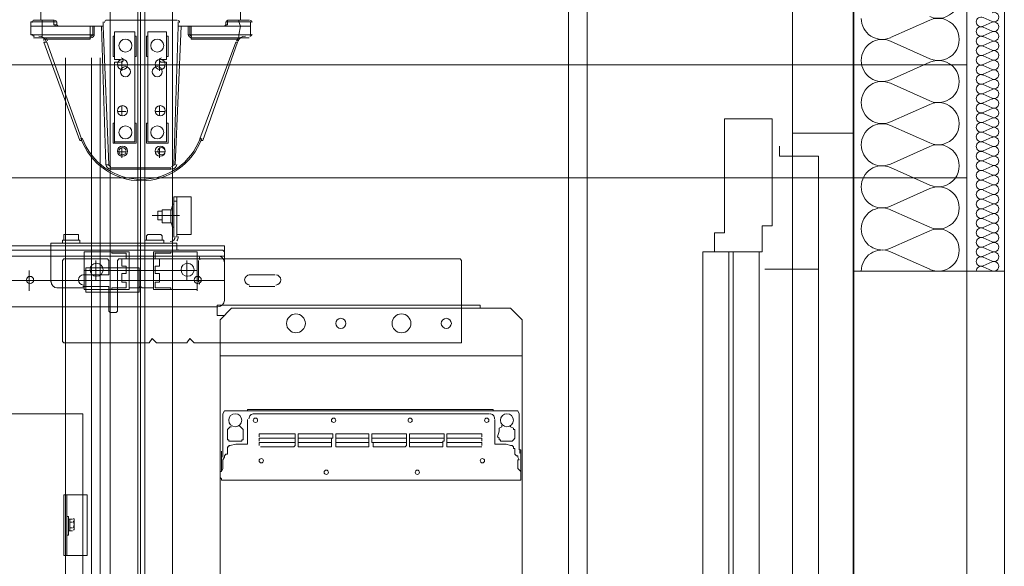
# Model space of a CAD drawing. Header units: millimetres. Extents: x 178516 to 426772, y -178579 to -115871.
# Tile 235 of 256: x 350924 to 352232, y -132645 to -131920. Entities that reach past the tile are written whole.
import ezdxf

# ---------------------------------------------------------------- set-up
doc = ezdxf.new("R2010")
doc.units = ezdxf.units.MM
doc.header["$MEASUREMENT"] = 0
doc.layers.get('0').update_dxf_attribs({"color": 252, "lineweight": 5})
for name, color, linetype, lineweight in [('Nowe_320-W Umeblowanie_Nr_pióra__103', 252, 'Continuous', 5), ('Nowe_320-W Umeblowanie_Nr_pióra__181', 252, 'Continuous', 5), ('Nowe_820-G Rysunki Obrazki_Nr_pióra__1', 252, 'Continuous', 5), ('Nowe_820-G Rysunki Obrazki_Nr_pióra__181', 252, 'Continuous', 5), ('Nowe_820-G Rysunki Obrazki_Nr_pióra__27', 252, 'Continuous', 5), ('Nowe_820-G Rysunki Obrazki_Nr_pióra__7', 252, 'Continuous', 5)]:
    doc.layers.add(name, color=color, linetype=linetype, lineweight=lineweight)

# ---------------------------------------------------------------- blocks, each defined once
blk = doc.blocks.new('podkład 20251118')
at = {"layer": 'Nowe_320-W Umeblowanie_Nr_pióra__103', "color": 252, "linetype": 'Continuous', "lineweight": 5}
for p, q in [((352081, -131943.6), (352133.5, -131920.3)), ((352133.5, -131971.6), (352081, -131948.3)), ((352081, -131999.5), (352133.5, -131976.3)), ((352133.5, -132027.5), (352081, -132004.2)), ((352081, -132055.5), (352133.5, -132032.2)), ((352133.5, -132083.4), (352081, -132060.2)), ((352081, -132111.4), (352133.5, -132088.1)), ((352133.5, -132139.3), (352081, -132116.1)), ((352081, -132167.3), (352133.5, -132144)), ((352133.5, -132195.3), (352081, -132172)), ((352081, -132223.2), (352133.5, -132200)), ((352133.5, -132251.2), (352081, -132227.9))]:
    blk.add_line(p, q, dxfattribs=at)
at = {"layer": 'Nowe_320-W Umeblowanie_Nr_pióra__103', "color": 252, "linetype": 'Continuous', "lineweight": 5, "extrusion": (0, 0, -1)}
for centre, start_param, end_param in [((352144.6, -131890), -0.412794, 3.554386), ((352069.9, -131918), 2.7288, 4.712389), ((352144.6, -131946), -0.412794, 3.554386), ((352069.9, -131973.9), -1.570796, 0.412793), ((352069.9, -131973.9), 2.7288, 4.712389), ((352144.6, -132001.9), -0.412794, 3.554386), ((352069.9, -132029.8), -1.570796, 0.412793), ((352069.9, -132029.8), 2.7288, 4.712389), ((352144.6, -132057.8), -0.412794, 3.554386), ((352069.9, -132085.8), -1.570796, 0.412793), ((352069.9, -132085.8), 2.7288, 4.712389), ((352144.6, -132113.7), -0.412794, 3.554386), ((352069.9, -132141.7), -1.570796, 0.412793), ((352069.9, -132141.7), 2.7288, 4.712389), ((352144.6, -132169.7), -0.412794, 3.554386), ((352069.9, -132197.6), -1.570796, 0.412793), ((352069.9, -132197.6), 2.7288, 4.712389), ((352144.6, -132225.6), -0.412794, 3.554386), ((352069.9, -132253.5), -1.570796, 0.412793)]:
    blk.add_ellipse(centre, major_axis=(0, 28), ratio=0.988745, start_param=start_param, end_param=end_param, dxfattribs=at)
at = {"layer": 'Nowe_320-W Umeblowanie_Nr_pióra__181', "color": 252, "linetype": 'Continuous', "lineweight": 5}
for p, q in [((352204, -131916.9), (352216.1, -131922.2)), ((352216.1, -131923.2), (352204, -131928.5)), ((352204, -131929.6), (352216.1, -131934.9)), ((352216.1, -131936), (352204, -131941.3)), ((352204, -131942.3), (352216.1, -131947.6)), ((352216.1, -131948.7), (352204, -131954)), ((352204, -131955.1), (352216.1, -131960.3)), ((352216.1, -131961.4), (352204, -131966.7)), ((352204, -131967.8), (352216.1, -131973.1)), ((352216.1, -131974.1), (352204, -131979.4)), ((352204, -131980.5), (352216.1, -131985.8)), ((352216.1, -131986.9), (352204, -131992.2)), ((352204, -131993.2), (352216.1, -131998.5)), ((352216.1, -131999.6), (352204, -132004.9)), ((352204, -132006), (352216.1, -132011.2)), ((352216.1, -132012.3), (352204, -132017.6)), ((352204, -132018.7), (352216.1, -132024)), ((352216.1, -132025), (352204, -132030.3)), ((352204, -132031.4), (352216.1, -132036.7)), ((352216.1, -132037.8), (352204, -132043.1)), ((352204, -132044.1), (352216.1, -132049.4)), ((352216.1, -132050.5), (352204, -132055.8)), ((352204, -132056.9), (352216.1, -132062.1)), ((352216.1, -132063.2), (352204, -132068.5)), ((352204, -132069.6), (352216.1, -132074.9)), ((352216.1, -132075.9), (352204, -132081.2)), ((352204, -132082.3), (352216.1, -132087.6)), ((352216.1, -132088.7), (352204, -132094)), ((352204, -132095), (352216.1, -132100.3)), ((352216.1, -132101.4), (352204, -132106.7)), ((352204, -132107.7), (352216.1, -132113)), ((352216.1, -132114.1), (352204, -132119.4)), ((352204, -132120.5), (352216.1, -132125.8)), ((352216.1, -132126.8), (352204, -132132.1)), ((352204, -132133.2), (352216.1, -132138.5)), ((352216.1, -132139.6), (352204, -132144.9)), ((352204, -132145.9), (352216.1, -132151.2)), ((352216.1, -132152.3), (352204, -132157.6)), ((352204, -132158.6), (352216.1, -132163.9)), ((352216.1, -132165), (352204, -132170.3)), ((352204, -132171.4), (352216.1, -132176.7)), ((352216.1, -132177.7), (352204, -132183)), ((352204, -132184.1), (352216.1, -132189.4)), ((352216.1, -132190.5), (352204, -132195.7)), ((352204, -132196.8), (352216.1, -132202.1)), ((352216.1, -132203.2), (352204, -132208.5)), ((352204, -132209.5), (352216.1, -132214.8)), ((352216.1, -132215.9), (352204, -132221.2)), ((352204, -132222.3), (352216.1, -132227.6)), ((352216.1, -132228.6), (352204, -132233.9)), ((352204, -132235), (352216.1, -132240.3)), ((352216.1, -132241.4), (352204, -132246.6)), ((352204, -132247.7), (352216.1, -132253))]:
    blk.add_line(p, q, dxfattribs=at)
for centre, major_axis, start_param, end_param in [((352218.6, -131916.3), (-6.38, 0), 1.158002, 5.125182), ((352201.4, -131922.7), (6.38, 0), 1.158003, 3.141593), ((352201.4, -131922.7), (6.38, 0), 3.141593, 5.125182), ((352218.6, -131929.1), (6.38, 0), 4.299595, 8.266775), ((352201.4, -131935.4), (6.38, 0), 1.158003, 3.141593), ((352201.4, -131935.4), (6.38, 0), 3.141593, 5.125182), ((352218.6, -131941.8), (-6.38, 0), 1.158002, 5.125182), ((352201.4, -131948.2), (-6.38, 0), 4.299596, 6.283185), ((352201.4, -131948.2), (6.38, 0), 3.141593, 5.125182), ((352218.6, -131954.5), (-6.38, 0), 1.158002, 5.125182), ((352201.4, -131960.9), (-6.38, 0), 4.299596, 6.283185), ((352201.4, -131960.9), (-6.38, 0), 0, 1.98359), ((352218.6, -131967.2), (-6.38, 0), 1.158002, 5.125182), ((352201.4, -131973.6), (6.38, 0), 1.158003, 3.141593), ((352201.4, -131973.6), (6.38, 0), 3.141593, 5.125182), ((352218.6, -131980), (6.38, 0), 4.299595, 8.266775), ((352201.4, -131986.3), (6.38, 0), 1.158003, 3.141593), ((352201.4, -131986.3), (6.38, 0), 3.141593, 5.125182), ((352218.6, -131992.7), (-6.38, 0), 1.158002, 5.125182), ((352201.4, -131999.1), (-6.38, 0), 4.299596, 6.283185), ((352201.4, -131999.1), (6.38, 0), 3.141593, 5.125182), ((352218.6, -132005.4), (-6.38, 0), 1.158002, 5.125182), ((352201.4, -132011.8), (-6.38, 0), 4.299596, 6.283185), ((352201.4, -132011.8), (-6.38, 0), 0, 1.98359), ((352218.6, -132018.1), (-6.38, 0), 1.158002, 5.125182), ((352201.4, -132024.5), (-6.38, 0), 4.299596, 6.283185), ((352201.4, -132024.5), (6.38, 0), 3.141593, 5.125182), ((352218.6, -132030.9), (6.38, 0), 4.299595, 8.266775), ((352201.4, -132037.2), (6.38, 0), 1.158003, 3.141593), ((352201.4, -132037.2), (6.38, 0), 3.141593, 5.125182), ((352201.4, -132050), (-6.38, 0), 4.299596, 6.283185), ((352218.6, -132043.6), (-6.38, 0), 1.158002, 5.125182), ((352201.4, -132050), (6.38, 0), 3.141593, 5.125182), ((352201.4, -132062.7), (-6.38, 0), 4.299596, 6.283185), ((352218.6, -132056.3), (-6.38, 0), 1.158002, 5.125182), ((352201.4, -132062.7), (-6.38, 0), 0, 1.98359), ((352201.4, -132075.4), (-6.38, 0), 4.299596, 6.283185), ((352218.6, -132069), (-6.38, 0), 1.158002, 5.125182), ((352201.4, -132075.4), (6.38, 0), 3.141593, 5.125182), ((352201.4, -132088.1), (6.38, 0), 1.158003, 3.141593), ((352218.6, -132081.8), (6.38, 0), 4.299595, 8.266775), ((352201.4, -132088.1), (6.38, 0), 3.141593, 5.125182), ((352201.4, -132100.9), (-6.38, 0), 4.299596, 6.283185), ((352218.6, -132094.5), (-6.38, 0), 1.158002, 5.125182), ((352201.4, -132100.9), (6.38, 0), 3.141593, 5.125182), ((352201.4, -132113.6), (-6.38, 0), 4.299596, 6.283185), ((352218.6, -132107.2), (-6.38, 0), 1.158002, 5.125182), ((352201.4, -132113.6), (-6.38, 0), 0, 1.98359), ((352201.4, -132126.3), (-6.38, 0), 4.299596, 6.283185), ((352218.6, -132119.9), (-6.38, 0), 1.158002, 5.125182), ((352201.4, -132126.3), (6.38, 0), 3.141593, 5.125182), ((352201.4, -132139), (6.38, 0), 1.158003, 3.141593), ((352218.6, -132132.7), (6.38, 0), 4.299595, 8.266775), ((352201.4, -132139), (6.38, 0), 3.141593, 5.125182), ((352201.4, -132151.7), (-6.38, 0), 4.299596, 6.283185), ((352218.6, -132145.4), (-6.38, 0), 1.158002, 5.125182), ((352201.4, -132151.7), (6.38, 0), 3.141593, 5.125182), ((352201.4, -132164.5), (-6.38, 0), 4.299596, 6.283185), ((352218.6, -132158.1), (-6.38, 0), 1.158002, 5.125182), ((352201.4, -132164.5), (-6.38, 0), 0, 1.98359), ((352201.4, -132177.2), (-6.38, 0), 4.299596, 6.283185), ((352218.6, -132170.8), (-6.38, 0), 1.158002, 5.125182), ((352201.4, -132177.2), (6.38, 0), 3.141593, 5.125182), ((352201.4, -132189.9), (6.38, 0), 1.158003, 3.141593), ((352218.6, -132183.6), (6.38, 0), 4.299595, 8.266775), ((352201.4, -132189.9), (6.38, 0), 3.141593, 5.125182), ((352201.4, -132202.6), (-6.38, 0), 4.299596, 6.283185), ((352218.6, -132196.3), (-6.38, 0), 1.158002, 5.125182), ((352201.4, -132202.6), (6.38, 0), 3.141593, 5.125182), ((352201.4, -132215.4), (-6.38, 0), 4.299596, 6.283185), ((352218.6, -132209), (-6.38, 0), 1.158002, 5.125182), ((352201.4, -132215.4), (-6.38, 0), 0, 1.98359), ((352201.4, -132228.1), (-6.38, 0), 4.299596, 6.283185), ((352218.6, -132221.7), (-6.38, 0), 1.158002, 5.125182), ((352201.4, -132228.1), (6.38, 0), 3.141593, 5.125182), ((352201.4, -132240.8), (6.38, 0), 1.158003, 3.141593), ((352218.6, -132234.5), (6.38, 0), 4.299595, 8.266775), ((352201.4, -132240.8), (6.38, 0), 3.141593, 5.125182), ((352201.4, -132253.5), (-6.38, 0), 4.299596, 6.283185), ((352218.6, -132247.2), (-6.38, 0), 1.158002, 5.125182)]:
    blk.add_ellipse(centre, major_axis=major_axis, ratio=0.997145, start_param=start_param, end_param=end_param, dxfattribs=at)
at = {"layer": 'Nowe_820-G Rysunki Obrazki_Nr_pióra__1', "color": 252, "linetype": 'Continuous', "lineweight": 5}
for p, q in [((352032.3, -138229.8), (352032.3, -130570.7)), ((352182.3, -138229.8), (352182.3, -130567.7)), ((352182.3, -131979.8), (349951.5, -131979.8)), ((352182.3, -132129.8), (349951.5, -132129.8)), ((352232.3, -132253.5), (352032.3, -132253.5))]:
    blk.add_line(p, q, dxfattribs=at)
at = {"layer": 'Nowe_820-G Rysunki Obrazki_Nr_pióra__181', "color": 252, "linetype": 'Continuous', "lineweight": 5}
for p, q in [((351044.6, -133533.4), (351044.6, -131029.8)), ((351081, -133533.4), (351081, -131029.8)), ((351090.6, -133533.4), (351090.6, -131029.8)), ((351127.1, -131029.8), (351127.1, -133533.4)), ((351653.2, -131636.5), (351653.2, -133637.1)), ((351678.2, -133637.1), (351678.2, -131636.5)), ((351084.9, -132076.2), (351084.9, -131859.2)), ((350952.4, -131920.6), (350952.4, -131905.3)), ((351217.4, -131920.6), (351217.4, -131905.3)), ((350939, -131922.6), (350939, -131928.3)), ((350939, -131922.6), (350954.3, -131922.6)), ((350942.8, -131920.6), (350969.7, -131920.6)), ((350954.3, -131920.6), (350954.3, -131922.6)), ((350954.3, -131922.6), (350969.7, -131922.6)), ((350954.3, -131922.6), (350954.3, -131928.3)), ((350969.7, -131920.6), (350969.7, -131922.6)), ((350969.7, -131926.4), (350969.7, -131922.6)), ((350969.7, -131922.6), (350973.5, -131922.6)), ((350973.5, -131926.4), (350973.5, -131922.6)), ((351035, -131928.3), (351035, -131922.6)), ((351038.8, -131920.6), (351132.9, -131920.6)), ((351134.8, -131922.6), (351134.8, -131928.3)), ((351198.2, -131922.6), (351198.2, -131926.4)), ((351198.2, -131922.6), (351200.1, -131922.6)), ((351200.1, -131920.6), (351228.9, -131920.6)), ((351200.1, -131920.6), (351200.1, -131922.6)), ((351200.1, -131922.6), (351215.4, -131922.6)), ((351200.1, -131922.6), (351200.1, -131926.4)), ((351215.4, -131920.6), (351215.4, -131922.6)), ((351215.4, -131922.6), (351217.4, -131928.3)), ((351215.4, -131922.6), (351230.8, -131922.6)), ((351230.8, -131922.6), (351230.8, -131928.3)), ((350939, -131928.3), (350939, -131939.8)), ((350954.3, -131928.3), (350939, -131928.3)), ((351035, -131928.3), (350954.3, -131928.3)), ((350954.3, -131928.3), (350954.3, -131939.8)), ((350973.5, -131926.4), (350969.7, -131926.4)), ((350971.6, -131926.4), (350969.7, -131926.4)), ((350971.6, -131928.3), (350971.6, -131926.4)), ((350975.4, -131928.3), (350971.6, -131928.3)), ((351017.7, -131939.8), (351017.7, -131928.3)), ((351021.5, -131939.8), (351021.5, -131928.3)), ((351023.4, -131939.8), (351023.4, -131928.3)), ((351033, -131928.3), (351038.8, -132112.6)), ((351035, -131928.3), (351042.6, -132112.6)), ((351077.2, -131936), (351050.3, -131936)), ((351050.3, -131936), (351050.3, -131972.5)), ((351077.2, -132081.9), (351077.2, -131936)), ((351084.9, -131930.2), (351084.9, -132135.7)), ((351094.5, -131936), (351119.4, -131936)), ((351094.5, -132081.9), (351094.5, -131936)), ((351119.4, -131936), (351119.4, -131972.5)), ((351129, -132112.6), (351134.8, -131928.3)), ((351131, -132112.6), (351138.6, -131928.3)), ((351217.4, -131928.3), (351134.8, -131928.3)), ((351148.2, -131928.3), (351148.2, -131939.8)), ((351150.2, -131928.3), (351150.2, -131939.8)), ((351152.1, -131928.3), (351152.1, -131939.8)), ((351198.2, -131928.3), (351196.2, -131928.3)), ((351198.2, -131926.4), (351200.1, -131926.4)), ((351200.1, -131926.4), (351198.2, -131926.4)), ((351198.2, -131926.4), (351198.2, -131928.3)), ((351217.4, -131928.3), (351215.4, -131939.8)), ((351217.4, -131928.3), (351230.8, -131928.3)), ((351230.8, -131928.3), (351230.8, -131939.8)), ((350954.3, -131939.8), (350939, -131939.8)), ((351017.7, -131943.7), (350942.8, -131943.7)), ((350948.6, -131943.7), (350956.2, -131943.7)), ((351017.7, -131939.8), (350954.3, -131939.8)), ((350954.3, -131943.7), (350954.3, -131939.8)), ((350956.2, -131943.7), (350956.2, -131945.6)), ((350956.2, -131945.6), (350958.2, -131945.6)), ((350958.2, -131945.6), (350956.2, -131945.6)), ((350956.2, -131945.6), (350956.2, -131947.5)), ((350956.2, -131949.4), (351004.2, -132080)), ((350960.1, -131949.4), (350956.2, -131949.4)), ((350958.2, -131945.6), (351017.7, -131945.6)), ((350960.1, -131949.4), (351006.2, -132078.1)), ((351017.7, -131945.6), (351017.7, -131939.8)), ((351021.5, -131939.8), (351017.7, -131939.8)), ((351023.4, -131939.8), (351021.5, -131939.8)), ((351048.4, -131941.8), (351050.3, -131941.8)), ((351048.4, -131941.8), (351048.4, -131968.6)), ((351050.3, -131941.8), (351050.3, -131968.6)), ((351077.2, -131941.8), (351079.1, -131941.8)), ((351079.1, -131968.6), (351079.1, -131941.8)), ((351094.5, -131941.8), (351092.6, -131941.8)), ((351092.6, -131941.8), (351092.6, -131968.6)), ((351121.4, -131941.8), (351119.4, -131941.8)), ((351121.4, -131968.6), (351121.4, -131941.8)), ((351121.4, -131968.6), (351121.4, -131941.8)), ((351148.2, -131939.8), (351150.2, -131939.8)), ((351152.1, -131939.8), (351150.2, -131939.8)), ((351215.4, -131939.8), (351152.1, -131939.8)), ((351152.1, -131945.6), (351152.1, -131939.8)), ((351228.9, -131943.7), (351152.1, -131943.7)), ((351152.1, -131945.6), (351213.5, -131945.6)), ((351163.6, -132078.1), (351211.6, -131949.4)), ((351167.4, -132080), (351213.5, -131949.4)), ((351211.6, -131949.4), (351213.5, -131949.4)), ((351213.5, -131945.6), (351215.4, -131945.6)), ((351213.5, -131945.6), (351213.5, -131947.5)), ((351213.5, -131947.5), (351215.4, -131947.5)), ((351215.4, -131943.7), (351215.4, -131939.8)), ((351230.8, -131939.8), (351215.4, -131939.8)), ((351215.4, -131945.6), (351215.4, -131943.7)), ((351215.4, -131943.7), (351223.1, -131943.7)), ((350985, -133533.4), (350985, -131970.6)), ((351019.6, -133533.4), (351019.6, -131970.6)), ((351031.1, -133533.4), (351031.1, -131970.6)), ((351050.3, -131968.6), (351048.4, -131968.6)), ((351050.3, -131972.5), (351058, -131972.5)), ((351058, -131976.3), (351050.3, -131976.3)), ((351050.3, -131976.3), (351050.3, -132081.9)), ((351059.9, -131974.4), (351059.9, -131987.8)), ((351077.2, -131968.6), (351079.1, -131968.6)), ((351094.5, -131968.6), (351092.6, -131968.6)), ((351109.8, -131974.4), (351109.8, -131987.8)), ((351119.4, -131972.5), (351111.8, -131972.5)), ((351111.8, -131976.3), (351119.4, -131976.3)), ((351121.4, -131968.6), (351119.4, -131968.6)), ((351119.4, -131976.3), (351119.4, -132081.9)), ((351054.2, -131980.2), (351065.7, -131980.2)), ((351117.5, -131980.2), (351104.1, -131980.2)), ((351084.9, -132227.8), (351084.9, -132010.9)), ((351054.2, -132041.6), (351065.7, -132041.6)), ((351059.9, -132033.9), (351059.9, -132047.4)), ((351117.5, -132041.6), (351104.1, -132041.6)), ((351109.8, -132033.9), (351109.8, -132047.4)), ((351048.4, -132057), (351050.3, -132057)), ((351048.4, -132057), (351048.4, -132083.8)), ((351050.3, -132057), (351050.3, -132083.8)), ((351077.2, -132057), (351079.1, -132057)), ((351079.1, -132083.8), (351079.1, -132057)), ((351094.5, -132057), (351092.6, -132057)), ((351092.6, -132057), (351092.6, -132083.8)), ((351121.4, -132057), (351119.4, -132057)), ((351121.4, -132083.8), (351121.4, -132057)), ((351121.4, -132083.8), (351121.4, -132057)), ((351006.2, -132080), (351004.2, -132080)), ((351006.2, -132078.1), (351006.2, -132080)), ((351050.3, -132081.9), (351077.2, -132081.9)), ((351119.4, -132081.9), (351094.5, -132081.9)), ((351163.6, -132078.1), (351165.5, -132078.1)), ((351165.5, -132078.1), (351165.5, -132080)), ((351165.5, -132080), (351167.4, -132080)), ((351079.1, -132083.8), (351048.4, -132083.8)), ((351054.2, -132095.4), (351065.7, -132095.4)), ((351059.9, -132089.6), (351059.9, -132103)), ((351121.4, -132083.8), (351092.6, -132083.8)), ((351117.5, -132095.4), (351104.1, -132095.4)), ((351109.8, -132089.6), (351109.8, -132103)), ((351042.6, -132112.6), (351038.8, -132112.6)), ((351044.6, -132116.5), (351125.2, -132116.5)), ((351044.6, -132118.4), (351044.6, -132116.5)), ((351044.6, -132118.4), (351125.2, -132118.4)), ((351125.2, -132116.5), (351125.2, -132118.4)), ((351131, -132112.6), (351129, -132112.6)), ((351129, -132208.6), (351129, -132154.9)), ((351129, -132154.9), (351129, -132160.6)), ((351129, -132154.9), (351152.1, -132154.9)), ((351129, -132160.6), (351132.9, -132160.6)), ((351132.9, -132204.8), (351132.9, -132154.9)), ((351152.1, -132154.9), (351152.1, -132156.8)), ((351152.1, -132172.2), (351152.1, -132154.9)), ((351152.1, -132164.5), (351152.1, -132156.8)), ((351084.9, -132174.1), (351084.9, -132300.8)), ((351107.9, -132174.1), (351107.9, -132176)), ((351113.7, -132174.1), (351107.9, -132174.1)), ((351113.7, -132189.4), (351113.7, -132172.2)), ((351125.2, -132172.2), (351113.7, -132172.2)), ((351127.1, -132166.4), (351125.2, -132174.1)), ((351125.2, -132189.4), (351125.2, -132172.2)), ((351127.1, -132195.2), (351127.1, -132164.5)), ((351127.1, -132164.5), (351129, -132164.5)), ((351132.9, -132168.3), (351132.9, -132193.3)), ((351152.1, -132176), (351152.1, -132164.5)), ((351152.1, -132187.5), (351152.1, -132172.2)), ((351084.9, -132400.6), (351084.9, -132183.7)), ((351100.2, -132179.8), (351136.7, -132179.8)), ((351107.9, -132185.6), (351107.9, -132176)), ((351107.9, -132176), (351107.9, -132185.6)), ((351113.7, -132185.6), (351107.9, -132185.6)), ((351152.1, -132185.6), (351152.1, -132176)), ((351152.1, -132195.2), (351152.1, -132185.6)), ((351125.2, -132189.4), (351113.7, -132189.4)), ((351127.1, -132195.2), (351125.2, -132187.5)), ((351127.1, -132195.2), (351129, -132195.2)), ((351152.1, -132204.8), (351152.1, -132187.5)), ((351152.1, -132202.9), (351152.1, -132195.2)), ((350981.2, -132212.5), (351004.2, -132212.5)), ((350981.2, -132216.3), (350981.2, -132212.5)), ((350983.1, -132204.8), (351002.3, -132204.8)), ((350983.1, -132206.7), (350983.1, -132204.8)), ((350983.1, -132206.7), (350983.1, -132212.5)), ((350983.1, -132212.5), (351002.3, -132212.5)), ((351002.3, -132206.7), (351002.3, -132204.8)), ((351002.3, -132212.5), (351002.3, -132206.7)), ((351004.2, -132216.3), (351004.2, -132212.5)), ((351090.6, -132216.3), (351090.6, -132212.5)), ((351090.6, -132212.5), (351115.6, -132212.5)), ((351092.6, -132206.7), (351094.5, -132204.8)), ((351092.6, -132212.5), (351092.6, -132206.7)), ((351092.6, -132212.5), (351113.7, -132212.5)), ((351094.5, -132204.8), (351111.8, -132204.8)), ((351113.7, -132206.7), (351111.8, -132204.8)), ((351113.7, -132212.5), (351113.7, -132206.7)), ((351115.6, -132216.3), (351115.6, -132212.5)), ((351132.9, -132204.8), (351132.9, -132208.6)), ((351152.1, -132204.8), (351132.9, -132204.8)), ((351152.1, -132204.8), (351152.1, -132202.9)), ((350900.6, -132220.2), (351194.3, -132220.2)), ((351194.3, -132225.9), (350900.6, -132225.9)), ((350965.8, -132216.3), (351132.9, -132216.3)), ((350965.8, -132268.2), (350965.8, -132216.3)), ((351132.9, -132216.3), (351132.9, -132225.9)), ((351196.2, -132220.2), (351194.3, -132220.2)), ((351194.3, -132225.9), (351196.2, -132227.8)), ((351196.2, -132293.1), (351196.2, -132220.2)), ((350908.2, -132233.6), (351196.2, -132233.6)), ((350981.2, -132239.4), (350983.1, -132237.4)), ((350981.2, -132346.9), (350981.2, -132239.4)), ((350983.1, -132237.4), (351040.7, -132237.4)), ((351046.5, -132227.8), (351010, -132227.8)), ((351010, -132277.8), (351010, -132227.8)), ((351025.4, -132266.2), (351025.4, -132239.4)), ((351040.7, -132237.4), (351042.6, -132239.4)), ((351042.6, -132239.4), (351042.6, -132258.6)), ((351046.5, -132227.8), (351046.5, -132229.8)), ((351046.5, -132227.8), (351069.5, -132227.8)), ((351065.7, -132229.8), (351046.5, -132229.8)), ((351054.2, -132239.4), (351056.1, -132237.4)), ((351054.2, -132306.6), (351054.2, -132239.4)), ((351056.1, -132237.4), (351509.2, -132237.4)), ((351059.9, -132247), (351059.9, -132237.4)), ((351065.7, -132237.4), (351059.9, -132237.4)), ((351065.7, -132237.4), (351065.7, -132229.8)), ((351069.5, -132277.8), (351069.5, -132227.8)), ((351069.5, -132227.8), (351069.5, -132277.8)), ((351102.2, -132227.8), (351102.2, -132277.8)), ((351102.2, -132277.8), (351102.2, -132227.8)), ((351102.2, -132227.8), (351159.8, -132227.8)), ((351104.1, -132229.8), (351104.1, -132237.4)), ((351104.1, -132229.8), (351125.2, -132229.8)), ((351104.1, -132237.4), (351109.8, -132237.4)), ((351109.8, -132237.4), (351109.8, -132247)), ((351125.2, -132227.8), (351125.2, -132229.8)), ((351146.3, -132266.2), (351146.3, -132239.4)), ((351159.8, -132227.8), (351159.8, -132277.8)), ((351161.7, -132268.2), (351161.7, -132239.4)), ((351509.2, -132237.4), (351511.1, -132239.4)), ((351511.1, -132239.4), (351511.1, -132348.8)), ((351011.9, -132249), (351083, -132249)), ((351011.9, -132281.6), (351011.9, -132249)), ((351065.7, -132247), (351059.9, -132247)), ((351065.7, -132256.6), (351065.7, -132247)), ((351083, -132249), (351083, -132281.6)), ((351104.1, -132247), (351104.1, -132256.6)), ((351104.1, -132247), (351109.8, -132247)), ((350937, -132252.8), (350937, -132279.7)), ((351042.6, -132258.6), (351008.1, -132258.6)), ((351159.8, -132252.8), (351010, -132252.8)), ((351059.9, -132268.2), (351059.9, -132256.6)), ((351065.7, -132256.6), (351059.9, -132256.6)), ((351104.1, -132256.6), (351109.8, -132256.6)), ((351109.8, -132256.6), (351109.8, -132268.2)), ((351159.8, -132252.8), (351159.8, -132279.7)), ((351263.4, -132258.6), (351228.9, -132258.6)), ((351196.2, -132266.2), (350900.6, -132266.2)), ((351010, -132275.8), (350973.5, -132275.8)), ((351008.1, -132273.9), (351042.6, -132273.9)), ((351069.5, -132277.8), (351010, -132277.8)), ((351042.6, -132273.9), (351042.6, -132306.6)), ((351046.5, -132277.8), (351046.5, -132275.8)), ((351065.7, -132275.8), (351046.5, -132275.8)), ((351065.7, -132268.2), (351059.9, -132268.2)), ((351065.7, -132275.8), (351065.7, -132268.2)), ((351083, -132275.8), (351069.5, -132275.8)), ((351083, -132275.8), (351084.9, -132273.9)), ((351084.9, -132273.9), (351086.8, -132275.8)), ((351102.2, -132275.8), (351086.8, -132275.8)), ((351102.2, -132277.8), (351159.8, -132277.8)), ((351104.1, -132268.2), (351104.1, -132275.8)), ((351104.1, -132268.2), (351109.8, -132268.2)), ((351104.1, -132275.8), (351125.2, -132275.8)), ((351125.2, -132277.8), (351125.2, -132275.8)), ((351228.9, -132273.9), (351263.4, -132273.9)), ((351083, -132281.6), (351011.9, -132281.6)), ((350908.2, -132300.8), (351186.6, -132300.8)), ((351186.6, -132312.3), (351186.6, -132298.9)), ((351186.6, -132298.9), (351536.1, -132298.9)), ((351190.5, -132318.1), (351205.8, -132302.7)), ((351576.4, -132302.7), (351205.8, -132302.7)), ((351536.1, -132298.9), (351536.1, -132302.7)), ((351576.4, -132302.7), (351591.8, -132318.1)), ((351042.6, -132306.6), (351044.6, -132308.5)), ((351044.6, -132308.5), (351052.2, -132308.5)), ((351052.2, -132308.5), (351054.2, -132306.6)), ((351186.6, -132312.3), (351196.2, -132312.3)), ((351190.5, -132318.1), (351190.5, -133529.6)), ((351591.8, -132318.1), (351591.8, -133529.6)), ((351084.9, -132552.3), (351084.9, -132335.4)), ((351100.2, -132343), (351096.4, -132348.8)), ((351106, -132348.8), (351100.2, -132343)), ((351150.2, -132343), (351146.3, -132348.8)), ((351155.9, -132348.8), (351150.2, -132343)), ((350983.1, -132348.8), (350981.2, -132346.9)), ((351096.4, -132348.8), (350983.1, -132348.8)), ((351146.3, -132348.8), (351106, -132348.8)), ((351511.1, -132348.8), (351155.9, -132348.8)), ((351591.8, -132366.1), (351190.5, -132366.1)), ((351008.1, -132442.9), (350359.1, -132442.9)), ((351008.1, -134670.8), (351008.1, -132442.9)), ((351194.3, -132442.9), (351196.2, -132439)), ((351194.3, -132442.9), (351194.3, -132500.5)), ((351196.2, -132439), (351200.1, -132439)), ((351582.2, -132439), (351200.1, -132439)), ((351227, -132439), (351227, -132437.1)), ((351553.4, -132437.1), (351227, -132437.1)), ((351547.6, -132442.9), (351234.6, -132442.9)), ((351553.4, -132437.1), (351553.4, -132439)), ((351553.4, -132439), (351553.4, -132437.1)), ((351582.2, -132439), (351586, -132439)), ((351586, -132439), (351587.9, -132442.9)), ((351587.9, -132485.1), (351587.9, -132442.9)), ((351203.9, -132460.2), (351202, -132462.1)), ((351205.8, -132460.2), (351203.9, -132460.2)), ((351217.4, -132460.2), (351215.4, -132458.2)), ((351219.3, -132462.1), (351217.4, -132460.2)), ((351227, -132450.6), (351227, -132483.2)), ((351555.3, -132483.2), (351555.3, -132450.6)), ((351564.9, -132460.2), (351561, -132462.1)), ((351564.9, -132458.2), (351564.9, -132460.2)), ((351576.4, -132460.2), (351576.4, -132458.2)), ((351580.2, -132462.1), (351576.4, -132460.2)), ((351200.1, -132464), (351202, -132462.1)), ((351200.1, -132465.9), (351200.1, -132464)), ((351200.1, -132473.6), (351200.1, -132465.9)), ((351200.1, -132475.5), (351200.1, -132473.6)), ((351219.3, -132462.1), (351221.2, -132464)), ((351221.2, -132464), (351221.2, -132465.9)), ((351221.2, -132465.9), (351221.2, -132473.6)), ((351221.2, -132473.6), (351221.2, -132477.4)), ((351242.3, -132473.6), (351242.3, -132469.8)), ((351290.3, -132469.8), (351242.3, -132469.8)), ((351244.2, -132469.8), (351288.4, -132469.8)), ((351288.4, -132469.8), (351290.3, -132469.8)), ((351290.3, -132469.8), (351290.3, -132473.6)), ((351290.3, -132473.6), (351290.3, -132475.5)), ((351294.2, -132473.6), (351294.2, -132469.8)), ((351340.2, -132469.8), (351294.2, -132469.8)), ((351294.2, -132469.8), (351338.3, -132469.8)), ((351294.2, -132475.5), (351294.2, -132473.6)), ((351338.3, -132469.8), (351340.2, -132469.8)), ((351340.2, -132469.8), (351340.2, -132473.6)), ((351340.2, -132473.6), (351340.2, -132475.5)), ((351344.1, -132473.6), (351344.1, -132469.8)), ((351388.2, -132469.8), (351344.1, -132469.8)), ((351344.1, -132469.8), (351388.2, -132469.8)), ((351344.1, -132475.5), (351344.1, -132473.6)), ((351388.2, -132469.8), (351388.2, -132473.6)), ((351388.2, -132473.6), (351388.2, -132475.5)), ((351392.1, -132473.6), (351392.1, -132469.8)), ((351438.2, -132469.8), (351392.1, -132469.8)), ((351392.1, -132469.8), (351394, -132469.8)), ((351392.1, -132475.5), (351392.1, -132473.6)), ((351394, -132469.8), (351438.2, -132469.8)), ((351438.2, -132469.8), (351438.2, -132473.6)), ((351438.2, -132473.6), (351438.2, -132475.5)), ((351442, -132473.6), (351442, -132469.8)), ((351488.1, -132469.8), (351442, -132469.8)), ((351442, -132469.8), (351486.2, -132469.8)), ((351442, -132475.5), (351442, -132473.6)), ((351488.1, -132469.8), (351486.2, -132469.8)), ((351488.1, -132469.8), (351488.1, -132473.6)), ((351488.1, -132473.6), (351488.1, -132475.5)), ((351491.9, -132473.6), (351491.9, -132469.8)), ((351538, -132469.8), (351491.9, -132469.8)), ((351491.9, -132469.8), (351538, -132469.8)), ((351491.9, -132475.5), (351491.9, -132473.6)), ((351538, -132469.8), (351538, -132473.6)), ((351559.1, -132473.6), (351561, -132465.9)), ((351561, -132475.5), (351559.1, -132473.6)), ((351561, -132465.9), (351561, -132462.1)), ((351580.2, -132462.1), (351580.2, -132464)), ((351580.2, -132464), (351582.2, -132464)), ((351582.2, -132464), (351582.2, -132465.9)), ((351582.2, -132465.9), (351582.2, -132473.6)), ((351582.2, -132473.6), (351582.2, -132475.5)), ((351200.1, -132477.4), (351200.1, -132475.5)), ((351202, -132477.4), (351200.1, -132477.4)), ((351200.1, -132490.9), (351200.1, -132487)), ((351200.1, -132487), (351202, -132487)), ((351202, -132479.4), (351202, -132477.4)), ((351203.9, -132479.4), (351202, -132479.4)), ((351202, -132487), (351202, -132485.1)), ((351202, -132485.1), (351203.9, -132485.1)), ((351203.9, -132479.4), (351217.4, -132479.4)), ((351203.9, -132485.1), (351211.6, -132483.2)), ((351211.6, -132483.2), (351215.4, -132483.2)), ((351215.4, -132483.2), (351221.2, -132483.2)), ((351219.3, -132479.4), (351217.4, -132479.4)), ((351221.2, -132477.4), (351219.3, -132477.4)), ((351219.3, -132477.4), (351219.3, -132479.4)), ((351225, -132483.2), (351221.2, -132483.2)), ((351225, -132483.2), (351227, -132483.2)), ((351242.3, -132479.4), (351242.3, -132475.5)), ((351290.3, -132475.5), (351242.3, -132475.5)), ((351242.3, -132485.1), (351242.3, -132481.3)), ((351290.3, -132481.3), (351242.3, -132481.3)), ((351244.2, -132475.5), (351290.3, -132475.5)), ((351244.2, -132481.3), (351290.3, -132481.3)), ((351288.4, -132487), (351244.2, -132487)), ((351290.3, -132485.1), (351288.4, -132487)), ((351290.3, -132475.5), (351290.3, -132479.4)), ((351290.3, -132479.4), (351290.3, -132481.3)), ((351290.3, -132481.3), (351290.3, -132485.1)), ((351294.2, -132479.4), (351294.2, -132475.5)), ((351338.3, -132475.5), (351294.2, -132475.5)), ((351294.2, -132475.5), (351338.3, -132475.5)), ((351294.2, -132481.3), (351294.2, -132479.4)), ((351294.2, -132485.1), (351294.2, -132481.3)), ((351338.3, -132481.3), (351294.2, -132481.3)), ((351294.2, -132481.3), (351338.3, -132481.3)), ((351294.2, -132487), (351294.2, -132485.1)), ((351296.1, -132487), (351294.2, -132487)), ((351296.1, -132487), (351338.3, -132487)), ((351338.3, -132475.5), (351338.3, -132479.4)), ((351338.3, -132475.5), (351340.2, -132475.5)), ((351338.3, -132475.5), (351340.2, -132475.5)), ((351338.3, -132479.4), (351338.3, -132481.3)), ((351338.3, -132481.3), (351338.3, -132485.1)), ((351338.3, -132485.1), (351338.3, -132487)), ((351344.1, -132479.4), (351344.1, -132475.5)), ((351388.2, -132475.5), (351344.1, -132475.5)), ((351344.1, -132475.5), (351388.2, -132475.5)), ((351344.1, -132481.3), (351344.1, -132479.4)), ((351344.1, -132485.1), (351344.1, -132481.3)), ((351388.2, -132481.3), (351344.1, -132481.3)), ((351344.1, -132481.3), (351388.2, -132481.3)), ((351344.1, -132487), (351344.1, -132485.1)), ((351346, -132487), (351344.1, -132487)), ((351346, -132487), (351386.3, -132487)), ((351388.2, -132487), (351386.3, -132487)), ((351388.2, -132475.5), (351388.2, -132479.4)), ((351388.2, -132479.4), (351388.2, -132481.3)), ((351388.2, -132481.3), (351388.2, -132485.1)), ((351388.2, -132485.1), (351388.2, -132487)), ((351392.1, -132479.4), (351392.1, -132475.5)), ((351438.2, -132475.5), (351392.1, -132475.5)), ((351392.1, -132475.5), (351394, -132475.5)), ((351392.1, -132481.3), (351392.1, -132479.4)), ((351394, -132481.3), (351392.1, -132481.3)), ((351392.1, -132481.3), (351394, -132481.3)), ((351394, -132475.5), (351438.2, -132475.5)), ((351394, -132485.1), (351394, -132481.3)), ((351438.2, -132481.3), (351394, -132481.3)), ((351394, -132481.3), (351438.2, -132481.3)), ((351394, -132487), (351394, -132485.1)), ((351394, -132487), (351436.2, -132487)), ((351438.2, -132485.1), (351436.2, -132487)), ((351438.2, -132475.5), (351438.2, -132479.4)), ((351438.2, -132479.4), (351438.2, -132481.3)), ((351438.2, -132481.3), (351438.2, -132485.1)), ((351442, -132479.4), (351442, -132475.5)), ((351488.1, -132475.5), (351442, -132475.5)), ((351442, -132475.5), (351486.2, -132475.5)), ((351442, -132481.3), (351442, -132479.4)), ((351442, -132485.1), (351442, -132481.3)), ((351486.2, -132481.3), (351442, -132481.3)), ((351442, -132481.3), (351486.2, -132481.3)), ((351442, -132487), (351442, -132485.1)), ((351443.9, -132487), (351442, -132487)), ((351443.9, -132487), (351486.2, -132487)), ((351486.2, -132475.5), (351488.1, -132475.5)), ((351486.2, -132479.4), (351486.2, -132481.3)), ((351488.1, -132479.4), (351486.2, -132479.4)), ((351486.2, -132481.3), (351486.2, -132485.1)), ((351486.2, -132485.1), (351486.2, -132487)), ((351488.1, -132475.5), (351488.1, -132479.4)), ((351491.9, -132479.4), (351491.9, -132475.5)), ((351538, -132475.5), (351491.9, -132475.5)), ((351491.9, -132475.5), (351536.1, -132475.5)), ((351491.9, -132481.3), (351491.9, -132479.4)), ((351491.9, -132485.1), (351491.9, -132481.3)), ((351538, -132481.3), (351491.9, -132481.3)), ((351491.9, -132481.3), (351536.1, -132481.3)), ((351491.9, -132487), (351491.9, -132485.1)), ((351493.8, -132487), (351491.9, -132487)), ((351538, -132487), (351493.8, -132487)), ((351536.1, -132475.5), (351538, -132475.5)), ((351536.1, -132481.3), (351538, -132481.3)), ((351538, -132475.5), (351538, -132479.4)), ((351538, -132481.3), (351538, -132485.1)), ((351561, -132483.2), (351555.3, -132483.2)), ((351561, -132477.4), (351561, -132475.5)), ((351563, -132477.4), (351561, -132477.4)), ((351564.9, -132483.2), (351561, -132483.2)), ((351563, -132479.4), (351563, -132477.4)), ((351564.9, -132479.4), (351563, -132479.4)), ((351564.9, -132479.4), (351576.4, -132479.4)), ((351564.9, -132483.2), (351570.6, -132483.2)), ((351570.6, -132483.2), (351576.4, -132485.1)), ((351578.3, -132479.4), (351576.4, -132479.4)), ((351576.4, -132485.1), (351578.3, -132485.1)), ((351580.2, -132477.4), (351578.3, -132479.4)), ((351578.3, -132485.1), (351580.2, -132487)), ((351582.2, -132475.5), (351580.2, -132477.4)), ((351580.2, -132487), (351580.2, -132489)), ((351587.9, -132485.1), (351587.9, -132489)), ((351192.4, -132517.8), (351192.4, -132492.8)), ((351192.4, -132492.8), (351192.4, -132519.7)), ((351196.2, -132500.5), (351194.3, -132504.3)), ((351196.2, -132498.6), (351198.2, -132496.6)), ((351196.2, -132500.5), (351196.2, -132498.6)), ((351200.1, -132496.6), (351198.2, -132496.6)), ((351200.1, -132494.7), (351200.1, -132490.9)), ((351200.1, -132494.7), (351200.1, -132496.6)), ((351580.2, -132489), (351582.2, -132489)), ((351582.2, -132489), (351582.2, -132490.9)), ((351582.2, -132490.9), (351582.2, -132494.7)), ((351582.2, -132496.6), (351582.2, -132494.7)), ((351582.2, -132496.6), (351584.1, -132498.6)), ((351584.1, -132498.6), (351586, -132498.6)), ((351586, -132498.6), (351586, -132500.5)), ((351587.9, -132504.3), (351586, -132500.5)), ((351587.9, -132489), (351587.9, -132490.9)), ((351587.9, -132490.9), (351589.8, -132490.9)), ((351589.8, -132492.8), (351587.9, -132492.8)), ((351589.8, -132494.7), (351587.9, -132494.7)), ((351589.8, -132490.9), (351589.8, -132517.8)), ((351589.8, -132519.7), (351589.8, -132492.8)), ((351084.9, -132725.1), (351084.9, -132508.2)), ((351194.3, -132504.3), (351194.3, -132510.1)), ((351194.3, -132510.1), (351194.3, -132513.9)), ((351194.3, -132513.9), (351194.3, -132515.8)), ((351586, -132504.3), (351587.9, -132504.3)), ((351586, -132510.1), (351586, -132504.3)), ((351586, -132510.1), (351586, -132513.9)), ((351586, -132515.8), (351586, -132513.9)), ((351190.5, -132521.6), (351190.5, -132519.7)), ((351190.5, -132519.7), (351192.4, -132519.7)), ((351190.5, -132527.4), (351190.5, -132521.6)), ((351190.5, -132527.4), (351190.5, -132525.4)), ((351190.5, -132525.4), (351190.5, -132527.4)), ((351192.4, -132519.7), (351194.3, -132515.8)), ((351586, -132515.8), (351589.8, -132519.7)), ((351589.8, -132517.5), (351589.8, -132516.9)), ((351589.8, -132519.7), (351589.8, -132521.6)), ((351589.8, -132521.6), (351589.8, -132527.4)), ((351589.8, -132525.4), (351589.8, -132527.4)), ((351589.8, -132531.2), (351589.8, -132525.4)), ((351192.4, -132529.3), (351190.5, -132527.4)), ((351190.5, -132527.4), (351192.4, -132529.3)), ((351192.4, -132531.2), (351192.4, -132529.3)), ((351192.4, -132529.3), (351192.4, -132531.2)), ((351586, -132531.2), (351192.4, -132531.2)), ((351192.4, -132531.2), (351587.9, -132531.2)), ((351586, -132531.2), (351587.9, -132531.2)), ((351587.9, -132531.2), (351589.8, -132531.2)), ((351587.9, -132531.2), (351589.8, -132531.2)), ((351589.8, -132527.4), (351589.8, -132529.3)), ((351589.8, -132529.3), (351589.8, -132531.2)), ((350987, -132550.4), (350983.1, -132550.4)), ((350983.1, -132550.4), (350983.1, -132631)), ((351013.8, -132550.4), (350987, -132550.4)), ((350987, -132550.4), (350987, -132631)), ((351013.8, -132631), (351013.8, -132550.4)), ((350987, -132579.2), (350988.9, -132579.2)), ((350988.9, -132579.2), (350988.9, -132604.2)), ((350988.9, -132598.4), (350988.9, -132583)), ((350988.9, -132583), (350990.8, -132583)), ((350990.8, -132583), (350990.8, -132598.4)), ((350990.8, -132598.4), (350990.8, -132583)), ((350990.8, -132583), (350994.6, -132583)), ((350994.6, -132586.9), (350990.8, -132586.9)), ((350996.6, -132585), (350996.6, -132596.5)), ((350987, -132604.2), (350988.9, -132604.2)), ((350990.8, -132598.4), (350988.9, -132598.4)), ((350994.6, -132594.6), (350990.8, -132594.6)), ((350994.6, -132598.4), (350990.8, -132598.4)), ((350987, -132631), (350983.1, -132631)), ((350987, -132631), (351013.8, -132631))]:
    blk.add_line(p, q, dxfattribs=at)
for centre, radius, start, end in [((350943.8, -131923.5), 2.89, 90.2548, 177.8032), ((350970.6, -131923.5), 2.89, 2.1968, 89.7452), ((350976.4, -131925.4), 2.87, 181.9697, 262.8094), ((350976.4, -131925.4), 2.88, 182.0107, 262.7684), ((351039.8, -131923.5), 2.89, 90.2548, 177.8032), ((351133.8, -131923.5), 2.89, 2.1968, 89.7452), ((351195.3, -131925.4), 2.88, 277.2316, 357.9893), ((351195.3, -131925.4), 2.88, 277.2316, 357.9893), ((351201, -131923.5), 2.89, 90.2548, 177.8032), ((351229.8, -131923.5), 2.89, 2.1968, 89.7452), ((350943.8, -131938.9), 2.89, 182.1968, 269.7452), ((350949.5, -131952.3), 10.6, 20.0437, 89.9722), ((350949.5, -131952.3), 12.5, 20.2244, 38.8136), ((351018.6, -131938.9), 2.89, 270.2548, 357.8032), ((351018.6, -131938.9), 4.81, 270.0425, 357.8177), ((351064.7, -131954.2), 8.64, 90, 180), ((351064.7, -131954.2), 8.64, 0, 90), ((351107, -131954.2), 8.64, 90, 180), ((351107, -131954.2), 8.64, 0, 90), ((351153, -131938.9), 4.81, 182.1826, 269.9572), ((351153, -131938.9), 2.89, 182.1968, 269.7452), ((351224, -131952.3), 12.5, 141.1864, 159.7756), ((351224.1, -131952.3), 10.6, 90.0278, 159.9563), ((351229.8, -131938.9), 2.89, 270.2548, 357.8032), ((351064.7, -131954.2), 8.64, 180, 270), ((351064.7, -131954.2), 8.64, 270, 0), ((351107, -131954.2), 8.64, 180, 270), ((351107, -131954.2), 8.64, 270, 0), ((351060.9, -131979.2), 6.72, 90, 180), ((351058.9, -131973.4), 2.88, 0.0469, 89.9531), ((351058.9, -131973.4), 2.88, 270.0469, 359.9531), ((351060.9, -131979.2), 6.72, 0, 90), ((351110.8, -131979.2), 6.72, 90, 180), ((351112.7, -131973.4), 2.88, 90.0469, 179.9531), ((351112.7, -131973.4), 2.88, 180.0469, 269.9531), ((351110.8, -131979.2), 6.72, 0, 90), ((351060.9, -131979.2), 6.72, 180, 270), ((351064.7, -131988.8), 6.72, 90, 180), ((351064.7, -131988.8), 6.72, 180, 270), ((351060.9, -131979.2), 6.72, 270, 360), ((351064.7, -131988.8), 6.72, 0, 90), ((351064.7, -131988.8), 6.72, 270, 0), ((351107, -131988.8), 6.72, 90, 180), ((351107, -131988.8), 6.72, 180, 270), ((351110.8, -131979.2), 6.72, 180, 270), ((351107, -131988.8), 6.72, 0, 90), ((351107, -131988.8), 6.72, 270, 0), ((351110.8, -131979.2), 6.72, 270, 360), ((351060.9, -132040.6), 6.72, 90, 180), ((351060.9, -132040.6), 6.72, 180, 270), ((351060.9, -132040.6), 6.72, 0, 90), ((351060.9, -132040.6), 6.72, 270, 360), ((351110.8, -132040.6), 6.72, 90, 180), ((351110.8, -132040.6), 6.72, 180, 270), ((351110.8, -132040.6), 6.72, 0, 90), ((351110.8, -132040.6), 6.72, 270, 360), ((351064.7, -132069.4), 8.64, 90, 180), ((351064.7, -132069.4), 8.64, 180, 270), ((351064.7, -132069.4), 8.64, 0, 90), ((351064.7, -132069.4), 8.64, 270, 360), ((351107, -132069.4), 8.64, 90, 180), ((351107, -132069.4), 8.64, 180, 270), ((351107, -132069.4), 8.64, 0, 90), ((351107, -132069.4), 8.64, 270, 360), ((351085.8, -132048.3), 85.4, 199.9975, 269.997), ((351085.8, -132048.3), 83.5, 199.9978, 269.9946), ((351085.8, -132048.3), 83.5, 269.9931, 340.0145), ((351085.8, -132048.3), 85.4, 270.003, 340.0025), ((351060.9, -132094.4), 6.72, 90, 180), ((351060.9, -132094.4), 6.72, 180, 270), ((351060.9, -132094.4), 4.8, 90.0462, 179.9538), ((351060.9, -132094.4), 4.8, 180.0462, 269.9538), ((351060.9, -132094.4), 6.72, 0, 90), ((351060.9, -132094.4), 4.8, 0.0462, 89.9538), ((351060.9, -132094.4), 6.72, 270, 360), ((351060.9, -132094.4), 4.8, 270.0462, 359.9538), ((351110.8, -132094.4), 6.72, 90, 180), ((351110.8, -132094.4), 6.72, 180, 270), ((351112.7, -132094.4), 4.8, 90.0462, 179.9538), ((351112.7, -132094.4), 4.8, 180.0462, 269.9538), ((351110.8, -132094.4), 6.72, 0, 90), ((351110.8, -132094.4), 6.72, 270, 360), ((351112.7, -132094.4), 4.8, 0.0462, 89.9538), ((351112.7, -132094.4), 4.8, 270.0462, 359.9538), ((351045.5, -132111.7), 6.72, 182.0553, 270.028), ((351045.5, -132111.7), 2.88, 181.9024, 270.0396), ((351126.1, -132111.7), 2.89, 270.2548, 357.8032), ((351126.2, -132111.7), 6.72, 269.972, 357.9447), ((351124.2, -132207.7), 6.72, 270, 0), ((351124.2, -132207.7), 10.6, 326.7439, 0.0319), ((351139.7, -132225), 4.9, 180.0612, 191.3599), ((351154.9, -132238.4), 8.65, 0.084, 28.6147), ((351187.6, -132242.2), 8.64, 0, 90), ((351026.3, -132251.8), 8.64, 90, 180), ((351026.3, -132251.8), 8.64, 180, 270), ((351026.3, -132251.8), 8.64, 0, 90), ((351026.3, -132251.8), 8.64, 270, 360), ((351147.3, -132251.8), 8.64, 90, 180), ((351147.3, -132251.8), 8.64, 180, 270), ((351147.3, -132251.8), 8.64, 360, 90), ((351147.3, -132251.8), 8.64, 270, 0), ((350938, -132265.3), 4.8, 90.0462, 179.9538), ((350938, -132265.3), 4.8, 180.0462, 269.9538), ((350938, -132265.3), 4.8, 0.0462, 89.9538), ((350938, -132265.3), 4.8, 270.0462, 359.9538), ((351009, -132265.3), 6.72, 90, 180), ((351009, -132265.3), 6.72, 180, 270), ((351160.7, -132265.3), 4.8, 90.0462, 179.9538), ((351160.7, -132265.3), 4.8, 180.0462, 269.9538), ((351160.7, -132265.3), 4.8, 0.0462, 89.9538), ((351160.7, -132265.3), 4.8, 270.0462, 359.9538), ((351229.8, -132265.3), 6.72, 90, 180), ((351229.8, -132265.3), 6.72, 180, 270), ((351264.4, -132265.3), 6.72, 0, 90), ((351264.4, -132265.3), 6.72, 270, 360), ((350974.5, -132267.2), 8.64, 180, 270), ((351154.9, -132267.2), 8.65, 331.3853, 359.916), ((351187.6, -132292.2), 8.64, 270, 0), ((351291.3, -132322.9), 12.5, 90, 180), ((351291.3, -132322.9), 12.5, 0, 90), ((351350.8, -132322.9), 6.72, 90, 180), ((351350.8, -132322.9), 6.72, 360, 90), ((351431.4, -132322.9), 12.5, 90, 180), ((351431.4, -132322.9), 12.5, 0, 90), ((351491, -132322.9), 6.72, 90, 180), ((351491, -132322.9), 6.72, 0, 90), ((351291.3, -132322.9), 12.5, 180, 270), ((351291.3, -132322.9), 12.5, 270, 0), ((351350.8, -132322.9), 6.72, 180, 270), ((351350.8, -132322.9), 6.72, 270, 0), ((351431.4, -132322.9), 12.5, 180, 270), ((351431.4, -132322.9), 12.5, 270, 0), ((351491, -132322.9), 6.72, 180, 270), ((351491, -132322.9), 6.72, 270, 0), ((351210.6, -132451.5), 8.64, 90, 180), ((351210.6, -132451.5), 8.64, 0, 90), ((351235.6, -132449.6), 6.73, 135.0263, 179.9808), ((351235.6, -132449.6), 6.73, 90.0192, 134.9737), ((351237.5, -132451.5), 2.88, 90.0469, 179.9531), ((351237.5, -132451.5), 2.88, 0.0464, 89.9536), ((351341.2, -132451.5), 2.88, 90.0469, 179.9531), ((351341.2, -132451.5), 2.88, 0.0469, 89.9531), ((351443, -132451.5), 2.88, 90.0469, 179.9531), ((351442.9, -132451.5), 2.88, 0.0469, 89.9531), ((351544.7, -132451.5), 2.88, 90.0469, 179.9531), ((351544.7, -132451.5), 2.88, 0.0464, 89.9536), ((351548.5, -132449.6), 6.73, 45.0263, 89.9808), ((351548.5, -132449.6), 6.73, 0.0192, 44.9737), ((351571.6, -132451.5), 8.64, 90, 180), ((351571.6, -132451.5), 8.64, 0, 90), ((351210.6, -132451.5), 8.64, 180, 270), ((351210.6, -132451.5), 8.64, 270, 360), ((351237.5, -132451.5), 2.88, 180.0464, 269.9536), ((351237.5, -132451.5), 2.88, 270.0458, 359.9542), ((351341.2, -132451.5), 2.88, 180.0464, 269.9536), ((351341.2, -132451.5), 2.88, 270.0464, 359.9536), ((351443, -132451.5), 2.88, 180.0464, 269.9536), ((351442.9, -132451.5), 2.88, 270.0464, 359.9536), ((351544.7, -132451.5), 2.88, 180.0464, 269.9536), ((351544.7, -132451.5), 2.88, 270.0458, 359.9542), ((351571.6, -132451.5), 8.64, 180, 270), ((351571.6, -132451.5), 8.64, 270, 360), ((351245.2, -132505.3), 2.88, 90.0464, 179.9536), ((351245.2, -132505.3), 2.88, 180.0469, 269.9531), ((351245.2, -132505.3), 2.88, 0.0464, 89.9536), ((351245.2, -132505.3), 2.88, 270.0469, 359.9531), ((351539, -132505.3), 2.88, 90.0464, 179.9536), ((351539, -132505.3), 2.88, 180.0469, 269.9531), ((351538.9, -132505.3), 2.88, 0.0464, 89.9536), ((351538.9, -132505.3), 2.88, 270.0469, 359.9531), ((351331.6, -132520.6), 2.88, 90.0469, 179.9531), ((351331.6, -132520.6), 2.88, 180.0469, 269.9531), ((351331.6, -132520.6), 2.88, 0.0469, 89.9531), ((351331.6, -132520.6), 2.88, 270.0469, 359.9531), ((351452.6, -132520.6), 2.88, 90.0469, 179.9531), ((351452.6, -132520.6), 2.88, 180.0469, 269.9531), ((351452.5, -132520.6), 2.88, 0.0469, 89.9531), ((351452.5, -132520.6), 2.88, 270.0469, 359.9531), ((350993.7, -132584), 2.89, 321.2743, 38.7257), ((350985.9, -132589.8), 10.6, 340.0685, 19.9315), ((350993.7, -132595.5), 2.89, 321.2743, 38.7257)]:
    blk.add_arc(centre, radius, start, end, dxfattribs=at)
at = {"layer": 'Nowe_820-G Rysunki Obrazki_Nr_pióra__27', "color": 252, "linetype": 'Continuous', "lineweight": 5}
blk.add_line((352232.3, -138232.1), (352232.3, -130371.6), dxfattribs=at)
at = {"layer": 'Nowe_820-G Rysunki Obrazki_Nr_pióra__7', "color": 252, "linetype": 'Continuous', "lineweight": 5}
for p, q in [((351950.8, -130449.9), (351950.8, -132070.4)), ((352031.4, -132070.4), (352031.4, -130449.9)), ((351860.6, -132202.9), (351860.6, -132051.2)), ((351860.6, -132051.2), (351923.9, -132051.2)), ((351923.9, -132051.2), (351923.9, -132193.3)), ((351950.8, -132057), (351950.8, -132506.2)), ((352031.4, -132070.4), (351950.8, -132070.4)), ((351950.8, -132070.4), (351950.8, -134253.4)), ((351950.8, -132070.4), (352031.4, -132070.4)), ((352031.4, -134253.4), (352031.4, -132070.4)), ((351933.5, -132101.1), (351933.5, -132087.7)), ((351985.4, -132101.1), (351933.5, -132101.1)), ((351985.4, -132250.9), (351985.4, -132101.1)), ((351923.9, -132193.3), (351910.5, -132193.3)), ((351910.5, -132193.3), (351910.5, -132227.8)), ((351847.1, -132227.8), (351847.1, -132202.9)), ((351847.1, -132202.9), (351860.6, -132202.9)), ((351831.8, -134247.7), (351831.8, -132227.8)), ((351910.5, -132227.8), (351831.8, -132227.8)), ((351866.3, -134247.7), (351866.3, -132227.8)), ((351872.1, -134247.7), (351872.1, -132227.8)), ((351906.6, -132227.8), (351879.8, -132227.8)), ((351906.6, -134247.7), (351906.6, -132227.8)), ((351914.3, -132250.9), (351985.4, -132250.9)), ((351985.4, -132250.9), (351985.4, -134253.4))]:
    blk.add_line(p, q, dxfattribs=at)

msp = doc.modelspace()

# ---------------------------------------------------------------- block references
msp.add_blockref('podkład 20251118', (0, 0))

doc.saveas('drawing.dxf')
